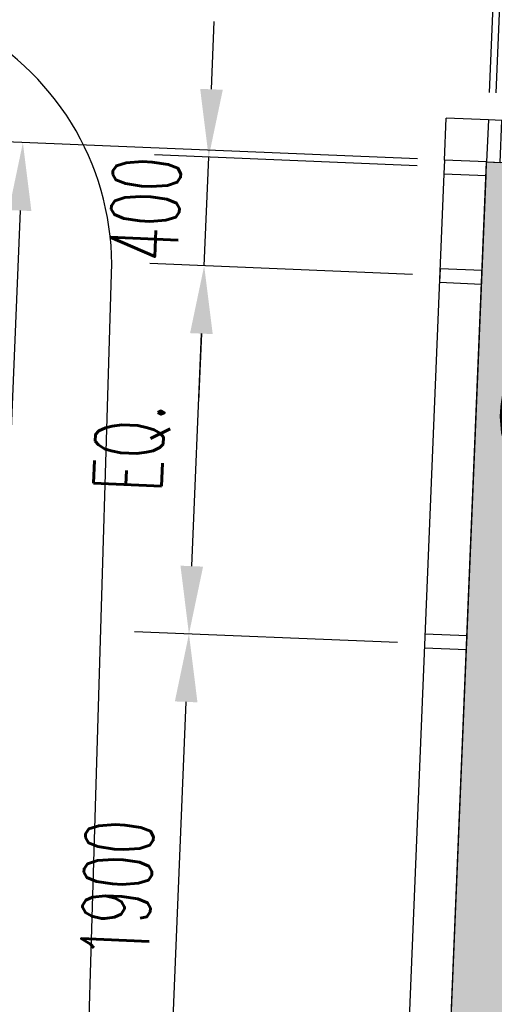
# Model space of a CAD drawing. Header units: millimetres. Extents: x 941089 to 2922714, y 799810 to 1997150.
# Tile 37 of 99: x 955537 to 957283, y 997075 to 1000700. Entities that reach past the tile are written whole.
import ezdxf

# ---------------------------------------------------------------- set-up
doc = ezdxf.new("R2010")
doc.units = ezdxf.units.MM
doc.header["$LTSCALE"] = 10
doc.header["$PDMODE"] = 3
doc.header["$PDSIZE"] = 5
doc.linetypes.add('DASHDOT', pattern=[1, 0.5, -0.25, 0, -0.25])
doc.layers.get('DEFPOINTS').update_dxf_attribs({"color": 21})
for name, color, linetype in [('FO-00 - FURN$0$DIM-GROMMETS', 21, 'Continuous'), ('FO-00$0$25', 21, 'Continuous'), ('FO-00$0$AREA GROSS', 21, 'Continuous'), ('FO-00$0$FOOTPATH - GEORGES LANE$0$25', 2, 'Continuous'), ('FO-00$0$TITLE', 21, 'Continuous'), ('L - PL-ext-00$0$WINDOW', 2, 'Continuous'), ('L - PL-ext-00$0$WINDOW DIMS', 21, 'Continuous'), ('REVISION', 1, 'DASHDOT')]:
    doc.layers.add(name, color=color, linetype=linetype)
doc.styles.add('FO-00 - FURN$0$Standard', font='romans.shx', dxfattribs={"width": 0.6})
doc.styles.add('L - PL-ext-00$0$Standard', font='romans.shx', dxfattribs={"width": 0.6})
doc.dimstyles.new('L - PL-ext-00$0$ROYCETON', dxfattribs={"dimscale": 100, "dimtxt": 2.5, "dimasz": 2.5, "dimexe": 2, "dimexo": 1, "dimgap": 1, "dimtad": 1, "dimdec": 0, "dimtxsty": 'L - PL-ext-00$0$Standard', "dimcen": 2.5, "dimclrd": 256, "dimclre": 256, "dimclrt": 2, "dimaunit": 1, "dimazin": 0, "dimtfac": 1, "dimtdec": 0, "dimtmove": 0, "dimatfit": 3, "dimfxl": 0, "dimarcsym": 0})

# ---------------------------------------------------------------- blocks, each defined once
blk = doc.blocks.new('FO-00$0$FOOTPATH - GEORGES LANE')
at = {"layer": 'FO-00$0$FOOTPATH - GEORGES LANE$0$25'}
blk.add_lwpolyline([(954362, 964087), (954652, 967316), (955157, 979543), (955672, 990775), (955936.4612440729, 999559.5637840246, 0.6112551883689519), (954377.461913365, 1000418.517998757)], format="xyb", dxfattribs=at)
blk.add_open_spline([(959064.1913154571, 1003448.70421467), (958983.7471377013, 1003458.392292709), (958901.6258365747, 1003468.28437242), (958734.1163570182, 1003488.112639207), (958648.728115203, 1003498.048882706), (958474.7360435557, 1003517.564934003), (958386.1374851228, 1003527.144567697), (958205.6989434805, 1003545.510637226), (958113.8622591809, 1003554.296575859), (957926.9417988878, 1003570.584574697), (957831.8577096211, 1003578.086869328), (957656.3312818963, 1003590.045852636), (957576.4285163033, 1003594.809819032), (957414.3851616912, 1003602.802928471), (957332.2465090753, 1003606.032011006), (957165.7137715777, 1003610.600204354), (957081.3193946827, 1003611.939381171), (956910.2627860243, 1003612.341244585), (956823.5821415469, 1003611.404064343), (956647.9211886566, 1003606.827396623), (956558.9408621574, 1003603.187867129), (956378.7191543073, 1003592.746761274), (956287.4818147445, 1003585.945741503), (956102.7894055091, 1003568.685964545), (956009.337712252, 1003558.226840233), (955820.3682594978, 1003533.129030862), (955724.8499665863, 1003518.489851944), (955616.1433461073, 1003499.331511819), (955603.8633843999, 1003497.131802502), (955565.6254103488, 1003490.169952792), (955539.6304867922, 1003485.276723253), (955505.3100060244, 1003478.598507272), (955497.0341458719, 1003476.971528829), (955484.4337515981, 1003474.468830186), (955480.1259305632, 1003473.608656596), (955471.5094844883, 1003471.879106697), (955467.2037045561, 1003471.010290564), (955454.2937171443, 1003468.391765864), (955445.6968621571, 1003466.629980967), (955419.9358877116, 1003461.296700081), (955402.801360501, 1003457.677277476), (955351.5175290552, 1003446.630352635), (955317.488036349, 1003439.014191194), (955199.2281543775, 1003411.569244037), (955115.8492215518, 1003390.472729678), (954936.1793136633, 1003341.413963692), (954840.3106393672, 1003312.901752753), (954651.6117479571, 1003252.442911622), (954558.78524101, 1003220.497971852), (954370.5664887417, 1003151.530590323), (954275.3696142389, 1003114.317478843), (954110.0575502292, 1003045.931257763), (954039.2440595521, 1003015.357928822), (953899.587307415, 1002952.684999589), (953830.7419040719, 1002920.584441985), (953672.8928208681, 1002844.388614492), (953584.6134238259, 1002799.787693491), (953411.2723639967, 1002708.640247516), (953326.2112751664, 1002662.094454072), (953159.1166808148, 1002567.410627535), (953077.0858344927, 1002519.273883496), (952929.3800184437, 1002429.908444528), (952863.2678950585, 1002388.873538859), (952732.9131580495, 1002306.10042227), (952668.6678549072, 1002264.360373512), (952520.369457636, 1002166.031080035), (952437.0180489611, 1002109.224364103), (952286.2768068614, 1002004.07419408), (952218.4572540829, 1001955.822010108), (952084.7406358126, 1001859.055251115), (952018.8455056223, 1001810.54191906), (951882.318293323, 1001708.550870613), (951811.878321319, 1001655.066134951), (951673.0260759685, 1001548.225389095), (951604.6108593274, 1001494.866875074), (951443.9616342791, 1001368.224830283), (951352.5835395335, 1001295.096376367), (951188.8239912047, 1001162.725354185), (951115.9176228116, 1001103.292492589), (950972.2025410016, 1000985.528359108), (950901.3957034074, 1000927.198344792), (950761.7789554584, 1000811.935261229), (950692.9690355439, 1000755.002168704), (950557.2703250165, 1000642.821288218), (950490.3827556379, 1000587.574688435), (950358.4651393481, 1000479.036050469), (950293.4372253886, 1000425.7456922), (950165.2283571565, 1000321.401907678), (950102.0473850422, 1000270.348567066), (950004.5483762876, 1000192.351384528), (949969.5978646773, 1000164.554937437), (949900.2953529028, 1000109.809452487), (949865.9451256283, 1000082.861832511), (949825.2671539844, 1000051.198975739), (949818.6453887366, 1000046.052708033), (949807.8952827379, 1000037.711204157), (949803.7598863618, 1000034.505549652), (949794.8374618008, 1000027.596081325), (949790.0436347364, 1000023.888128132), (949780.4384043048, 1000016.46722014), (949775.6291114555, 1000012.755898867), (949761.1812139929, 1000001.619182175), (949751.5225900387, 999994.1910339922), (949722.4667685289, 999971.8943664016), (949702.9896146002, 999957.0136259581), (949644.2395963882, 999912.3127578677), (949604.6482281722, 999882.4341596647), (949524.6224667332, 999822.4656686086), (949484.188506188, 999792.3761072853), (949373.6896686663, 999710.6229805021), (949302.8361471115, 999658.709551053), (949158.7824256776, 999553.8165886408), (949085.5851894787, 999500.8391878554), (948936.9618373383, 999393.5202530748), (948861.5357125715, 999339.1787714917), (948708.5922621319, 999228.8081963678), (948631.0673332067, 999172.7738023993), (948474.069424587, 999058.6526730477), (948394.5976945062, 999000.56684933), (948247.1163303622, 998891.7249196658), (948179.370991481, 998841.3339159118), (948019.7708056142, 998721.3255227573), (947927.4719892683, 998650.9431356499), (947741.2649614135, 998506.1638308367), (947647.3563732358, 998431.7664146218), (947490.8693643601, 998304.7569218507), (947428.6289300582, 998253.4563204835), (947303.769110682, 998148.6995465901), (947241.1534633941, 998095.2462702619), (947150.5865642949, 998016.3953868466), (947122.7234457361, 997991.9273852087), (947039.0911475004, 997917.8179917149), (946983.2785877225, 997867.470949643), (946914.4178211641, 997804.1209508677), (946901.3665485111, 997792.0594989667), (946866.4689850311, 997759.6586241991), (946844.7086301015, 997739.2978173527), (946801.3712361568, 997698.4350352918), (946779.7925307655, 997677.9315130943), (946715.3254255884, 997616.2083466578), (946672.7060399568, 997574.7761198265), (946545.9160925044, 997449.6588098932), (946462.8143153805, 997365.1539594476), (946299.414265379, 997194.1059559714), (946219.1161062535, 997107.5628452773), (946018.2901870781, 996884.9212568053), (945899.6759710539, 996747.510342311), (945668.8820146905, 996468.6657475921), (945556.697972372, 996327.2268498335), (945338.6124489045, 996040.7737585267), (945232.7108733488, 995895.7593940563), (945027.0587886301, 995602.5833716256), (944927.3092234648, 995454.4232344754), (944733.8387219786, 995155.3502758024), (944640.117330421, 995004.436208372), (944458.6031867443, 994700.2332077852), (944370.8104282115, 994546.9441897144), (944254.6140997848, 994335.6974608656), (944223.6861955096, 994278.6088514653), (944176.4662119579, 994190.1171385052), (944159.8961537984, 994158.8040265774), (944129.7816056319, 994101.4190292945), (944116.2008266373, 994075.3594778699), (944089.1901725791, 994023.1674619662), (944075.761921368, 993997.0380236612), (944035.7086563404, 993918.5503430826), (944009.3151323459, 993866.0927347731), (943931.0625640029, 993708.3298632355), (943880.1315428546, 993602.6345484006), (943731.0662153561, 993284.0479390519), (943636.6599588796, 993069.6559297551), (943406.5478719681, 992513.0649011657), (943278.244931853, 992168.1468102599), (943046.7066778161, 991470.4439341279), (942943.4711497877, 991117.6590771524), (942845.5998861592, 990733.0322146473), (942838.4201292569, 990704.4765311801), (942828.7288653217, 990665.4630901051), (942826.1446908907, 990655.0137249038), (942821.0005823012, 990634.119497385), (942818.4398807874, 990623.6716238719), (942810.791739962, 990592.3258239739), (942805.7382642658, 990571.4257183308), (942790.7129383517, 990508.7174798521), (942780.8761876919, 990466.9014269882), (942768.9304654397, 990415.1730582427), (942766.6556986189, 990405.2790285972), (942762.1253961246, 990385.4878076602), (942759.8704886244, 990375.5932859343), (942753.1363361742, 990345.9130603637), (942748.6876612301, 990326.1306963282), (942735.462628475, 990266.7975429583), (942726.8072619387, 990227.2606954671), (942701.3148513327, 990108.710440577), (942684.9514735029, 990029.7573578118), (942621.1814890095, 989710.64024611), (942578.7774244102, 989471.2408358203), (942511.6918216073, 989045.573547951), (942485.1599154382, 988858.8706761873), (942437.3985014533, 988487.11552512), (942416.1677572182, 988302.0549411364), (942378.3301021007, 987933.7872899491), (942361.72319848, 987750.579944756), (942332.4832768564, 987386.2260356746), (942319.8503445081, 987205.0802377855), (942297.9337138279, 986845.048404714), (942288.649979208, 986666.1587802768), (942272.8340812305, 986310.8379953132), (942266.3019655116, 986134.4066839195), (942255.4143737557, 985784.2153162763), (942251.0589441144, 985610.4560071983), (942243.9709902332, 985265.8289878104), (942241.2385325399, 985094.9584609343), (942236.8652467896, 984756.3434668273), (942235.224421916, 984588.5989152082), (942232.5227303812, 984256.4932737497), (942231.4618060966, 984092.1340141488), (942229.4283538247, 983767.0669468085), (942228.455945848, 983606.3617387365), (942226.1304612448, 983288.9034343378), (942224.7773448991, 983132.1510341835), (942222.5984129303, 982941.4141697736), (942222.1632838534, 982905.4081023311), (942221.2425851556, 982833.6435515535), (942220.7556225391, 982797.7784196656), (942219.2188628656, 982690.2215802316), (942218.0931959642, 982618.569157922), (942215.6607606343, 982475.2956965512), (942214.3540508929, 982403.6761788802), (942210.1949435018, 982188.7735369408), (942207.1034298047, 982045.445689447), (942200.4589508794, 981758.1739576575), (942196.9059786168, 981614.2305189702), (942188.2958447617, 981277.399780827), (942183.1299193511, 981084.0886554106), (942172.7398660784, 980694.4604119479), (942167.5157688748, 980498.1434070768), (942157.4656039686, 980101.5008008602), (942152.6395745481, 979901.1738531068), (942143.85657964, 979495.5655980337), (942139.8997686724, 979290.2848235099), (942133.3364399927, 978873.875450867), (942130.730060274, 978662.7469749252), (942127.3541180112, 978233.784181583), (942126.5847191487, 978015.9507896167), (942127.7537183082, 977355.495524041), (942133.0905076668, 976901.8633128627), (942146.436637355, 976366.3045295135), (942148.1482441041, 976302.0204210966), (942150.2264926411, 976228.7922615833), (942150.4727364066, 976220.1856829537), (942150.9701294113, 976202.9423228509), (942151.221202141, 976194.3086368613), (942151.9817743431, 976168.3719704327), (942152.4986275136, 976151.0333826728), (942154.0804160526, 976098.8784224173), (942155.1765753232, 976063.9228705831), (942158.6046477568, 975958.5247010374), (942161.0760139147, 975887.5515074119), (942167.7527982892, 975710.2965455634), (942172.22400805, 975603.2568695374), (942182.4212499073, 975386.7605162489), (942188.1473642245, 975277.2969933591), (942201.1436385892, 975056.282065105), (942208.4136244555, 974944.730674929), (942224.8077208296, 974719.844163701), (942233.9312537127, 974606.5106013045), (942254.3731684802, 974378.301482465), (942265.6911430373, 974263.4287308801), (942286.9636775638, 974068.4352698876), (942296.2412646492, 973988.6600145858), (942319.7502227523, 973799.5833655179), (942334.5602652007, 973690.026792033), (942367.0768248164, 973469.9651783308), (942384.7828469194, 973359.4600854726), (942420.271592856, 973156.2755141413), (942437.5381652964, 973063.7329661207), (942474.6863160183, 972878.0459361), (942494.5672569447, 972784.9051074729), (942537.2876691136, 972598.052262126), (942560.127078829, 972504.3390588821), (942609.1607753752, 972316.3643623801), (942635.3624121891, 972222.072412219), (942691.6089849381, 972032.9026787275), (942721.6535983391, 971938.0242494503), (942773.6593491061, 971784.54223025), (942794.2487962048, 971726.1129073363), (942837.2350247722, 971609.0346524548), (942859.6313287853, 971550.3877809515), (942912.2139894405, 971418.2705437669), (942942.9505317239, 971344.7467304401), (943007.8261926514, 971197.4861424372), (943041.9616851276, 971123.7552218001), (943114.0392689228, 970976.1331915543), (943151.978760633, 970902.2492592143), (943232.0611736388, 970754.5207471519), (943274.2045840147, 970680.6755764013), (943332.6465177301, 970583.7896485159), (943346.868283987, 970560.6071021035), (943375.7834239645, 970514.2814427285), (943390.4780589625, 970491.136239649), (943435.2931851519, 970421.7699564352), (943466.1450324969, 970375.6176465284), (943529.6353667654, 970283.9842116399), (943562.2567514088, 970238.5006768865), (943641.2569341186, 970132.2770178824), (943688.5024167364, 970071.6854766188), (943787.0576516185, 969951.5317832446), (943838.3682324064, 969891.9692367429), (943923.3314224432, 969798.3870293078), (943955.6016222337, 969763.9044399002), (944003.2999147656, 969714.5197579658), (944018.1291377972, 969699.3779910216), (944048.0810299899, 969669.2242893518), (944063.2056514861, 969654.2103250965), (944109.0278051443, 969609.369737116), (944140.1738288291, 969579.7443053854), (944225.4005315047, 969501.0293930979), (944280.5884367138, 969452.4969696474), (944394.3734538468, 969357.5098465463), (944452.9744288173, 969311.0534304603), (944555.9609121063, 969233.7635329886), (944599.5328744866, 969202.3094140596), (944688.2904685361, 969140.7788417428), (944733.4701530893, 969110.7065117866), (944789.1120480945, 969075.2063338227), (944798.8380966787, 969069.0564603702), (944811.9529270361, 969060.8385818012), (944815.3118030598, 969058.7404280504), (944825.4004098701, 969052.4581552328), (944832.1610837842, 969048.2745075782), (944845.6919040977, 969039.9541172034), (944852.4679227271, 969035.8136687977), (944872.8280197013, 969023.451320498), (944886.4441363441, 969015.288412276), (944910.8154100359, 969000.8633908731), (944921.5538859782, 968994.5712204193), (944938.6408678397, 968984.6600555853), (944944.9770097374, 968981.0067853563), (944957.6123352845, 968973.764759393), (944963.9327021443, 968970.1637765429), (944982.9013304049, 968959.4207285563), (944995.5571169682, 968952.3385668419), (945033.5499924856, 968931.3300685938), (945058.9127319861, 968917.6416668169), (945142.9182836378, 968873.3773024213), (945201.6500955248, 968844.1595731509), (945319.069783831, 968788.9207571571), (945377.7551767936, 968762.9005377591), (945494.8483809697, 968713.8865975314), (945553.2565679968, 968690.892453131), (945656.7454472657, 968652.510176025), (945701.9180951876, 968636.5641767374), (945800.2061853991, 968603.5074080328), (945853.24617574, 968586.7250103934), (945905.9999999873, 968570.9999999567)], degree=3, knots=[0, 0, 0, 0, 234.7028342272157, 234.7028342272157, 469.4056684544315, 469.4056684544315, 704.1085026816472, 704.1085026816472, 938.8113369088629, 938.8113369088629, 1173.514171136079, 1173.514171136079, 1364.728332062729, 1364.728332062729, 1555.94249298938, 1555.94249298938, 1747.156653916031, 1747.156653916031, 1938.370814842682, 1938.370814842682, 2129.584975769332, 2129.584975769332, 2320.799136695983, 2320.799136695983, 2512.013297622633, 2512.013297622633, 2703.227458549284, 2703.227458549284, 2727.547958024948, 2727.547958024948, 2778.838056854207, 2778.838056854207, 2795.121393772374, 2795.121393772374, 2803.613658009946, 2803.613658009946, 2812.105922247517, 2812.105922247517, 2829.09045072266, 2829.09045072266, 2863.059507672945, 2863.059507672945, 2930.997621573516, 2930.997621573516, 3100.299360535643, 3100.299360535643, 3300.514279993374, 3300.514279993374, 3500.729199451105, 3500.729199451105, 3713.272775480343, 3713.272775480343, 3876.545400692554, 3876.545400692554, 4039.818025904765, 4039.818025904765, 4256.178418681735, 4256.178418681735, 4472.538811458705, 4472.538811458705, 4688.899204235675, 4688.899204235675, 4869.023306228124, 4869.023306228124, 5049.147408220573, 5049.147408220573, 5290.588329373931, 5290.588329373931, 5493.60150722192, 5493.60150722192, 5696.614685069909, 5696.614685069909, 5920.057394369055, 5920.057394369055, 6143.500103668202, 6143.500103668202, 6452.081420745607, 6452.081420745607, 6706.694653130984, 6706.694653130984, 6961.307885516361, 6961.307885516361, 7215.921117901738, 7215.921117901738, 7470.534350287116, 7470.534350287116, 7725.147582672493, 7725.147582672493, 7979.76081505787, 7979.76081505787, 8123.935636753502, 8123.935636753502, 8268.110458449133, 8268.110458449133, 8296.20191762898, 8296.20191762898, 8313.795640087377, 8313.795640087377, 8334.203572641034, 8334.203572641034, 8354.61150519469, 8354.61150519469, 8395.427370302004, 8395.427370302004, 8477.05910051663, 8477.05910051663, 8640.322560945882, 8640.322560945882, 8803.586021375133, 8803.586021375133, 9081.962935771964, 9081.962935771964, 9360.339850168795, 9360.339850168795, 9638.716764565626, 9638.716764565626, 9917.093678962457, 9917.093678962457, 10195.47059335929, 10195.47059335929, 10428.07212613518, 10428.07212613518, 10739.08004691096, 10739.08004691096, 11050.08796768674, 11050.08796768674, 11254.1066023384, 11254.1066023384, 11458.12523699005, 11458.12523699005, 11548.68198361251, 11548.68198361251, 11729.79547685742, 11729.79547685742, 11772.15042231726, 11772.15042231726, 11843.05655320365, 11843.05655320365, 11913.96268409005, 11913.96268409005, 12055.77494586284, 12055.77494586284, 12339.39946940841, 12339.39946940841, 12623.02399295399, 12623.02399295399, 13061.1539631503, 13061.1539631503, 13499.28393334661, 13499.28393334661, 13937.41390354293, 13937.41390354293, 14375.54387373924, 14375.54387373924, 14813.67384393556, 14813.67384393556, 15251.80381413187, 15251.80381413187, 15413.52053762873, 15413.52053762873, 15501.9148491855, 15501.9148491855, 15575.32283719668, 15575.32283719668, 15648.73082520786, 15648.73082520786, 15795.54680123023, 15795.54680123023, 16089.17875327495, 16089.17875327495, 16676.44265736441, 16676.44265736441, 17600.81317776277, 17600.81317776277, 18525.18369816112, 18525.18369816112, 18599.25546792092, 18599.25546792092, 18626.3081820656, 18626.3081820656, 18653.36089621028, 18653.36089621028, 18707.46632449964, 18707.46632449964, 18815.67718107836, 18815.67718107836, 18841.30103072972, 18841.30103072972, 18866.92488038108, 18866.92488038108, 18918.17257968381, 18918.17257968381, 19020.66797828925, 19020.66797828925, 19225.65877550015, 19225.65877550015, 19850.17381685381, 19850.17381685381, 20341.37674568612, 20341.37674568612, 20832.57967451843, 20832.57967451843, 21323.78260335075, 21323.78260335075, 21814.98553218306, 21814.98553218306, 22306.18846101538, 22306.18846101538, 22797.39138984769, 22797.39138984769, 23288.59431868, 23288.59431868, 23779.79724751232, 23779.79724751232, 24271.00017634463, 24271.00017634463, 24762.20310517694, 24762.20310517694, 25253.40603400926, 25253.40603400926, 25744.60896284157, 25744.60896284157, 25859.36336154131, 25859.36336154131, 25974.11776024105, 25974.11776024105, 26203.62655764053, 26203.62655764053, 26433.13535504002, 26433.13535504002, 26892.15294983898, 26892.15294983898, 27351.17054463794, 27351.17054463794, 27962.2002371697, 27962.2002371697, 28573.22992970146, 28573.22992970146, 29184.25962223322, 29184.25962223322, 29795.28931476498, 29795.28931476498, 30406.31900729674, 30406.31900729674, 31017.3486998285, 31017.3486998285, 32227.41040477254, 32227.41040477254, 32391.50469950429, 32391.50469950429, 32413.35618769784, 32413.35618769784, 32435.20767589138, 32435.20767589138, 32478.91065227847, 32478.91065227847, 32566.31660505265, 32566.31660505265, 32741.12851060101, 32741.12851060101, 32998.96323686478, 32998.96323686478, 33256.79796312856, 33256.79796312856, 33514.63268939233, 33514.63268939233, 33772.46741565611, 33772.46741565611, 34030.30214191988, 34030.30214191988, 34207.64421407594, 34207.64421407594, 34449.15466472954, 34449.15466472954, 34690.66511538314, 34690.66511538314, 34891.49587849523, 34891.49587849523, 35092.32664160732, 35092.32664160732, 35293.15740471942, 35293.15740471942, 35493.98816783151, 35493.98816783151, 35694.8189309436, 35694.8189309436, 35817.94031034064, 35817.94031034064, 35941.06168973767, 35941.06168973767, 36094.85904719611, 36094.85904719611, 36248.65640465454, 36248.65640465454, 36402.45376211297, 36402.45376211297, 36556.2511195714, 36556.2511195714, 36604.64936185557, 36604.64936185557, 36653.04760413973, 36653.04760413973, 36749.84408870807, 36749.84408870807, 36845.8265800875, 36845.8265800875, 36974.98269513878, 36974.98269513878, 37104.13881019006, 37104.13881019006, 37180.35989681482, 37180.35989681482, 37214.23804049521, 37214.23804049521, 37248.1161841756, 37248.1161841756, 37315.87247153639, 37315.87247153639, 37430.00806221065, 37430.00806221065, 37544.14365288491, 37544.14365288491, 37625.11343835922, 37625.11343835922, 37706.08322383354, 37706.08322383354, 37723.16139005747, 37723.16139005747, 37729.03180417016, 37729.03180417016, 37740.77263239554, 37740.77263239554, 37752.51346062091, 37752.51346062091, 37775.99511707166, 37775.99511707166, 37794.40959209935, 37794.40959209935, 37805.22271384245, 37805.22271384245, 37816.03583558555, 37816.03583558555, 37837.66207907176, 37837.66207907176, 37880.91456604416, 37880.91456604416, 37980.79752280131, 37980.79752280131, 38080.68047955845, 38080.68047955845, 38180.5634363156, 38180.5634363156, 38258.3630431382, 38258.3630431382, 38350.5069748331, 38350.5069748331, 38350.5069748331, 38350.5069748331], dxfattribs=at)
blk = doc.blocks.new('FO-00')
at = {"layer": 'FO-00$0$25'}
blk.add_hatch(color=254, dxfattribs=at).paths.add_polyline_path([(962106.8987836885, 976297.2239714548), (962063.7353196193, 975252.9423305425), (956064.7690674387, 975500.8662472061), (956819.1900286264, 993755.4122532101), (957034.0028341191, 993746.5345119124), (957074.0606191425, 994715.7070340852), (957029.100288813, 994717.5650525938), (957254.7045554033, 1000176.314652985), (961815.2599551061, 999987.8369874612), (961813.4033574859, 999942.9133555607), (962465.0899570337, 999915.9805901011), (962451.1405992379, 999578.4509672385), (962850.7989670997, 999561.9347869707), (962867.3159889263, 999961.593626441), (962785.1437433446, 999964.9896248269), (962791.4520379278, 1000117.63012248), (969658.4892098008, 999833.8382499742), (969650.2307017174, 999634.0088301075), (973094.2068186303, 999491.9181415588), (973087.0244789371, 999317.8335015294), (974330.1278479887, 999266.5458676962), (974344.7169213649, 999639.812990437), (980603.4578756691, 999381.373799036), (980587.9599863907, 999007.8922684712), (981801.067812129, 998957.7596823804), (981787.2618563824, 998623.6939134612), (982186.9201903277, 998607.1769125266), (982215.8511597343, 999304.7636381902), (988737.4474786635, 999035.2164012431), (988737.4474786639, 999035.2164012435), (988964.3261992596, 999024.2121996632), (988817.7443339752, 995529.016360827), (988645.0329914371, 991316.3764288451), (994995.8241409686, 991065.907416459), (995186.0741450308, 991058.0129224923), (994995.8241409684, 991065.9074164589), (994970.9483272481, 990466.423310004), (995161.2998429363, 990458.524603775), (994864.0054258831, 983264.597220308), (994673.7599648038, 983272.4915257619), (994648.8841510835, 982673.0074193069), (994839.2311237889, 982665.1089015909), (994537.7592497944, 975370.0954561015), (994352.9503073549, 975377.7641712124), (994336.3661164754, 974978.1081133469), (994521.2430483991, 974970.4365769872), (994466.7391851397, 973651.552629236), (994631.5140903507, 973645.1856791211), (994522.8902484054, 970907.8481661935), (989272.449074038, 971124.3639386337), (989710.8259843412, 981776.0426928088), (985249.6334643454, 981960.4044771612), (985342.1791533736, 984209.1122034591), (981645.3085827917, 984361.2568951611), (981527.4990843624, 981498.6801878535), (981439.7428365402, 979366.3509124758), (981353.3712736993, 977267.6612843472), (984800.4446312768, 977125.5863217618), (984714.7320511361, 975047.0970511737), (981578.6022689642, 972159.6392714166), (969604.9033248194, 972654.4913438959), (969742.4060358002, 975981.5256183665)])
at = {"layer": 'FO-00$0$AREA GROSS', "color": 3}
blk.add_lwpolyline([(962063.7353196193, 975252.9423305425), (956064.7690674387, 975500.8662472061), (956819.1900286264, 993755.4122532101), (957034.0028341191, 993746.5345119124), (957074.0606191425, 994715.7070340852), (957029.100288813, 994717.5650525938), (957254.7045554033, 1000176.314652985), (961815.2599551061, 999987.8369874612)], dxfattribs=at)
at = {"layer": 'FO-00$0$TITLE', "rotation": 0.0001860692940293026}
blk.add_blockref('FO-00$0$FOOTPATH - GEORGES LANE', (-58.35534270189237, 201.5193197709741, -8.745061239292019e-08), dxfattribs=at)
blk = doc.blocks.new('FO-00 - FURN')
at = {"layer": 'FO-00 - FURN$0$DIM-GROMMETS', "insert": (957482.8843305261, 999249.3626932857), "char_height": 250, "attachment_point": 5, "rotation": 177.63355569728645, "style": 'FO-00 - FURN$0$Standard'}
blk.add_mtext('330', dxfattribs=at)
blk = doc.blocks.new('*D849')
at = {"layer": 'DEFPOINTS', "color": 0}
for p in [(957099.8369209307, 1000182.714671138), (955323.5228495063, 994808.193076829), (956875.0635585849, 994744.0712178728, -2.734981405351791e-09)]:
    blk.add_point(p, dxfattribs=at)
at = {"layer": 'L - PL-ext-00$0$WINDOW DIMS', "lineweight": -2}
for p, q in [((956999.922211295, 1000186.843932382), (955348.4609415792, 1000255.095294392)), ((955537.9672077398, 999997.0499978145), (955333.846002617, 995057.979850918)), ((956775.1488489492, 994748.2004791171), (955123.693430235, 994816.4515993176))]:
    blk.add_line(p, q, dxfattribs=at)
at = {"layer": 'L - PL-ext-00$0$WINDOW DIMS'}
for points in [[(955496.336078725, 999998.7705233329), (955579.5983367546, 999995.3294722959), (955548.2903608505, 1000246.836771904)], [(955292.2148736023, 995059.7003764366), (955375.4771316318, 995056.2593253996), (955323.5228495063, 994808.193076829)]]:
    blk.add_solid(points, dxfattribs=at)
at = {"layer": 'L - PL-ext-00$0$WINDOW DIMS', "color": 2, "insert": (955211.0985084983, 997536.8057621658), "char_height": 250, "attachment_point": 5, "rotation": 87.63343472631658, "style": 'L - PL-ext-00$0$Standard'}
blk.add_mtext('5443', dxfattribs=at)
blk = doc.blocks.new('*D808')
at = {"layer": 'DEFPOINTS', "color": 0}
for p in [(956231.9200183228, 1000193.562479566), (957098.7987044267, 1000157.736237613, 1.18701905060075e-09), (957082.2876639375, 999758.0771509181)]:
    blk.add_point(p, dxfattribs=at)
at = {"layer": 'L - PL-ext-00$0$WINDOW DIMS', "lineweight": -2}
for p, q in [((956242.2431714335, 1000443.349253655), (956252.5663245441, 1000693.136027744)), ((956998.8839947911, 1000161.865498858), (956032.0905990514, 1000201.821002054)), ((956215.4029733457, 999793.9036410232), (956231.9200183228, 1000193.562479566)), ((956982.3729543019, 999762.2064121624), (956015.5735540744, 999802.1621635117)), ((956205.079820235, 999544.1168669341), (956194.7566671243, 999294.3300928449))]:
    blk.add_line(p, q, dxfattribs=at)
at = {"layer": 'L - PL-ext-00$0$WINDOW DIMS'}
for points in [[(956200.6120424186, 1000445.069779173), (956283.8743004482, 1000441.628728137), (956231.9200183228, 1000193.562479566)], [(956163.4486912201, 999545.8373924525), (956246.7109492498, 999542.3963414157), (956215.4029733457, 999793.9036410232)]]:
    blk.add_solid(points, dxfattribs=at)
at = {"layer": 'L - PL-ext-00$0$WINDOW DIMS', "color": 2, "insert": (955998.853399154, 1000003.023898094), "char_height": 250, "attachment_point": 5, "rotation": 87.63343472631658, "style": 'L - PL-ext-00$0$Standard'}
blk.add_mtext('400', dxfattribs=at)
blk = doc.blocks.new('*D809')
at = {"layer": 'DEFPOINTS', "color": 0}
for p in [(957311.3738902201, 1001547.532126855), (957261.1043654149, 1000331.17290972), (961796.6814822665, 1000143.73710705)]:
    blk.add_point(p, dxfattribs=at)
at = {"layer": 'L - PL-ext-00$0$WINDOW DIMS', "lineweight": -2}
for p, q in [((957265.2336266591, 1000431.087619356), (957319.6324127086, 1001747.361546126)), ((961597.1638245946, 1001370.409595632), (957561.1606643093, 1001537.208973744)), ((961800.8107435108, 1000243.651816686), (961855.2091211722, 1001559.915861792))]:
    blk.add_line(p, q, dxfattribs=at)
at = {"layer": 'L - PL-ext-00$0$WINDOW DIMS'}
for points in [[(957562.8811898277, 1001578.840102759), (957559.4401387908, 1001495.57784473), (957311.3738902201, 1001547.532126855)], [(961598.884350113, 1001412.040724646), (961595.443299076, 1001328.778466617), (961846.9505986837, 1001360.086442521)]]:
    blk.add_solid(points, dxfattribs=at)
at = {"layer": 'L - PL-ext-00$0$WINDOW DIMS', "color": 2, "insert": (959588.4530822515, 1001678.617381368), "char_height": 250, "attachment_point": 5, "rotation": 357.6334347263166, "style": 'L - PL-ext-00$0$Standard'}
blk.add_mtext('4539', dxfattribs=at)
blk = doc.blocks.new('*D811')
at = {"layer": 'DEFPOINTS', "color": 0}
for p in [(957307.3890676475, 1000845.677190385), (957286.0834396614, 1000330.15019708), (957685.7422782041, 1000313.633152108)]:
    blk.add_point(p, dxfattribs=at)
at = {"layer": 'L - PL-ext-00$0$WINDOW DIMS', "lineweight": -2}
for p, q in [((957290.2127009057, 1000430.064906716), (957315.647590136, 1001045.506609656)), ((957689.8715394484, 1000413.547861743), (957715.3064286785, 1001028.989564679)), ((957057.6022935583, 1000856.000343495), (956807.8155194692, 1000866.323496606)), ((957707.0479061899, 1000829.160145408), (957307.3890676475, 1000845.677190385)), ((957956.8346802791, 1000818.836992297), (958206.6214543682, 1000808.513839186))]:
    blk.add_line(p, q, dxfattribs=at)
at = {"layer": 'L - PL-ext-00$0$WINDOW DIMS'}
for points in [[(957059.3228190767, 1000897.63147251), (957055.8817680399, 1000814.369214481), (957307.3890676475, 1000845.677190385)], [(957958.5552057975, 1000860.468121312), (957955.1141547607, 1000777.205863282), (957707.0479061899, 1000829.160145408)]]:
    blk.add_solid(points, dxfattribs=at)
at = {"layer": 'L - PL-ext-00$0$WINDOW DIMS', "color": 2, "insert": (957516.5093247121, 1001062.226764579), "char_height": 250, "attachment_point": 5, "rotation": 357.6334347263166, "style": 'L - PL-ext-00$0$Standard'}
blk.add_mtext('400', dxfattribs=at)
blk = doc.blocks.new('*D814')
at = {"layer": 'DEFPOINTS', "color": 0}
for p in [(956215.4029592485, 999793.9036416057), (957082.2876639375, 999758.0771509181), (957026.2633473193, 998402.5505870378)]:
    blk.add_point(p, dxfattribs=at)
at = {"layer": 'L - PL-ext-00$0$WINDOW DIMS', "lineweight": -2}
for p, q in [((956982.3729543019, 999762.2064121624), (956015.5735399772, 999802.1621640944)), ((956169.7050931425, 998688.16371554), (956205.0798061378, 999544.1168675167)), ((956926.3486376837, 998406.679848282), (955959.5525207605, 998446.6354639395))]:
    blk.add_line(p, q, dxfattribs=at)
at = {"layer": 'L - PL-ext-00$0$WINDOW DIMS'}
for points in [[(956163.4486771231, 999545.8373930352), (956246.7109351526, 999542.3963419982), (956215.4029592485, 999793.9036416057)], [(956128.0739641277, 998689.8842410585), (956211.3362221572, 998686.4431900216), (956159.3819400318, 998438.3769414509)]]:
    blk.add_solid(points, dxfattribs=at)
at = {"layer": 'L - PL-ext-00$0$WINDOW DIMS', "color": 2, "insert": (955950.6897446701, 999125.9227080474), "char_height": 250, "attachment_point": 5, "rotation": 87.63343472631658, "style": 'L - PL-ext-00$0$Standard'}
blk.add_mtext('EQ.', dxfattribs=at)
blk = doc.blocks.new('*D818')
at = {"layer": 'DEFPOINTS', "color": 0}
for p in [(956159.3819400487, 998438.37694145), (957026.2633473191, 998402.5505870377), (956947.8073837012, 996504.171103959)]:
    blk.add_point(p, dxfattribs=at)
at = {"layer": 'L - PL-ext-00$0$WINDOW DIMS', "lineweight": -2}
for p, q in [((956926.3486376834, 998406.6798482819), (955959.5525207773, 998446.6354639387)), ((956091.2491295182, 996789.7842324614), (956149.058786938, 998188.5901673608)), ((956847.8926740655, 996508.3003652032), (955881.0965571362, 996548.2559808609))]:
    blk.add_line(p, q, dxfattribs=at)
at = {"layer": 'L - PL-ext-00$0$WINDOW DIMS'}
for points in [[(956107.4276579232, 998190.3106928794), (956190.6899159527, 998186.8696418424), (956159.3819400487, 998438.37694145)], [(956049.6180005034, 996791.5047579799), (956132.8802585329, 996788.063706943), (956080.9259764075, 996539.9974583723)]]:
    blk.add_solid(points, dxfattribs=at)
at = {"layer": 'L - PL-ext-00$0$WINDOW DIMS', "color": 2, "insert": (955895.345861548, 997498.4780377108), "char_height": 250, "attachment_point": 5, "rotation": 87.63343472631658, "style": 'L - PL-ext-00$0$Standard'}
blk.add_mtext('1900', dxfattribs=at)
blk = doc.blocks.new('L - PL-ext-00')
at = {"layer": 'L - PL-ext-00$0$WINDOW'}
for p, q in [((957099.836935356, 1000182.715018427, -1.980218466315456e-09), (957106.2372777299, 1000337.582789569, -1.980218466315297e-09)), ((957261.1047601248, 1000331.182459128, -1.980218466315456e-09), (957106.2372777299, 1000337.582789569, -1.980218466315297e-09)), ((957097.7724969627, 1000132.757307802, -1.009453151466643e-09), (956876.2988184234, 994773.9631273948, -1.692038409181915e-09)), ((957031.1666319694, 994767.5631018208, -1.692038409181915e-09), (957252.6402166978, 1000126.357286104, -1.009453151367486e-09))]:
    blk.add_line(p, q, dxfattribs=at)
for points, elevation in [([(957311.0621193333, 1000329.117934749), (957261.1047601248, 1000331.182459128), (957254.7047345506, 1000176.314645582), (957304.662093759, 1000174.250121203)], -1.980218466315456e-09), ([(957099.8369173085, 1000182.714654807), (957097.7723929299, 1000132.757295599), (957252.6402064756, 1000126.357270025), (957254.7047308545, 1000176.314629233)], -2.663012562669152e-09), ([(957099.8369210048, 1000182.714671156), (957097.7723966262, 1000132.757311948), (957252.6402101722, 1000126.357286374), (957254.7047345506, 1000176.314645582)], -1.980218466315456e-09), ([(957083.3198723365, 999783.0558162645), (957081.2553479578, 999733.0984570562), (957236.1231615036, 999726.6984314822), (957238.1876858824, 999776.6557906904)], -2.663012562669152e-09), ([(957027.710500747, 998437.5613639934), (957025.6459763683, 998387.6040047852), (957180.5137899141, 998381.2039792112), (957182.578314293, 998431.1613384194)], -3.784454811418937e-09)]:
    blk.add_lwpolyline(points, close=True, dxfattribs=dict(at, elevation=elevation))
at = {"layer": 'L - PL-ext-00$0$WINDOW DIMS'}
for base, p1, p2, angle, picture, middle in [((957311.3738902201, 1001547.532126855), (961796.6814822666, 1000143.73710705), (957261.1043654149, 1000331.17290972), 357.6334347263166, '*D809', (959588.4530822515, 1001678.617381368)), ((955323.5228495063, 994808.193076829), (957099.8369209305, 1000182.714671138), (956875.0635585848, 994744.0712178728, -2.734981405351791e-09), 87.63343472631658, '*D849', (955211.0985084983, 997536.8057621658)), ((956159.3819400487, 998438.37694145), (956947.8073837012, 996504.171103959), (957026.2633473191, 998402.5505870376), 87.63343472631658, '*D818', (955895.345861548, 997498.4780377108))]:
    dim = blk.add_linear_dim(base=base, p1=p1, p2=p2, angle=angle, dimstyle='L - PL-ext-00$0$ROYCETON', dxfattribs=at)
    dim.commit()
    dim.dimension.update_dxf_attribs({"geometry": picture, "text_midpoint": middle})
dim = blk.add_linear_dim(base=(957307.3890676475, 1000845.677190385), p1=(957685.7422782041, 1000313.633152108), p2=(957286.0834396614, 1000330.15019708), angle=357.6334347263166, dimstyle='L - PL-ext-00$0$ROYCETON', override={"dimtmove": 1}, dxfattribs=at)
dim.commit()
dim.dimension.update_dxf_attribs({"geometry": '*D811', "text_midpoint": (957507.2184869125, 1000837.418667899), "dimtype": 128})
dim = blk.add_linear_dim(base=(956231.9200183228, 1000193.562479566), p1=(957082.2876639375, 999758.077150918), p2=(957098.7987044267, 1000157.736237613, 1.18701905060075e-09), angle=87.63343472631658, dimstyle='L - PL-ext-00$0$ROYCETON', dxfattribs=at)
dim.commit()
dim.dimension.update_dxf_attribs({"geometry": '*D808', "text_midpoint": (956223.6614958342, 999993.7330602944), "dimtype": 128})
dim = blk.add_linear_dim(base=(956215.4029592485, 999793.9036416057), p1=(957026.2633473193, 998402.5505870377), p2=(957082.2876639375, 999758.077150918), angle=87.63343472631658, text='EQ.', dimstyle='L - PL-ext-00$0$ROYCETON', dxfattribs=at)
dim.commit()
dim.dimension.update_dxf_attribs({"geometry": '*D814', "text_midpoint": (955950.6897446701, 999125.9227080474)})

msp = doc.modelspace()

# ---------------------------------------------------------------- block references
at = {"layer": 'REVISION'}
for name in ['FO-00 - FURN', 'FO-00', 'L - PL-ext-00']:
    msp.add_blockref(name, (0, 0), dxfattribs=at)

doc.saveas('drawing.dxf')
